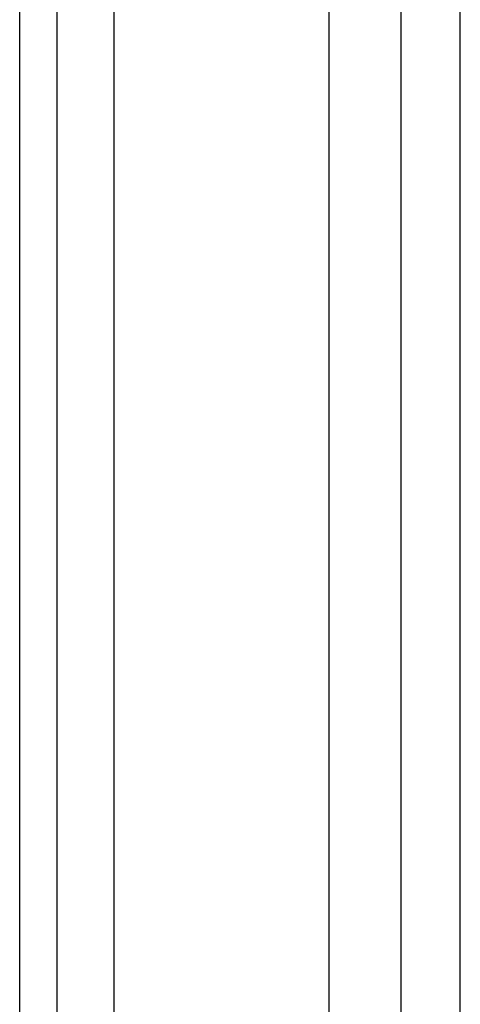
# Model space of a CAD drawing. Header units: inches. Extents: x 0 to 814, y 0 to 621.
# Tile 10 of 30: x 490 to 496, y 251 to 265. Entities that reach past the tile are written whole.
import ezdxf

# ---------------------------------------------------------------- set-up
doc = ezdxf.new("R2010")
doc.units = ezdxf.units.IN
doc.header["$LTSCALE"] = 10
doc.header["$MEASUREMENT"] = 0

msp = doc.modelspace()

# ---------------------------------------------------------------- linework, layer by layer
for p, q in [((496.278, 216.496), (496.278, 290.696)), ((491.448, 230.846), (491.448, 276.346)), ((494.448, 230.846), (494.448, 276.346)), ((495.448, 276.346), (495.448, 230.846)), ((490.128, 232.592), (490.128, 275.203)), ((490.648, 274.536), (490.648, 232.655))]:
    msp.add_line(p, q)

doc.saveas('drawing.dxf')
